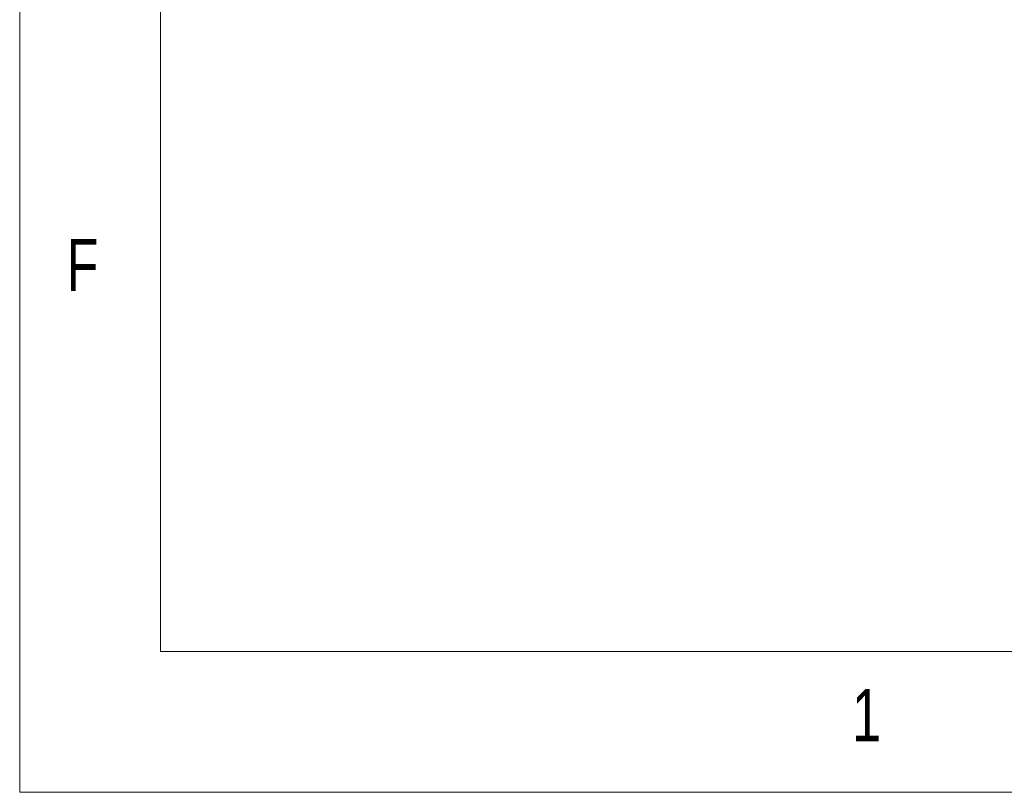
# Model space of a CAD drawing. Header units: inches. Extents: x 0.2 to 16.3, y 0.2 to 11.5.
# Tile 1 of 22: x 0.2 to 1.6, y 0.2 to 1.3. Entities that reach past the tile are written whole.
import ezdxf

# ---------------------------------------------------------------- set-up
doc = ezdxf.new("R2010")
doc.units = ezdxf.units.IN
doc.header["$MEASUREMENT"] = 0
doc.styles.add('SLDTEXTSTYLE0', font='TXT', dxfattribs={"width": 0.75})

msp = doc.modelspace()

# ---------------------------------------------------------------- linework, layer by layer
at = {"color": 7, "linetype": 'Continuous', "lineweight": 0}
for p, q in [((0.1969, 11.4961), (0.1969, 0.1969)), ((0.3937, 11.2992), (0.3937, 0.3937)), ((0.3937, 0.3937), (8.9685, 0.3937)), ((0.1969, 0.1969), (16.3386, 0.1969))]:
    msp.add_line(p, q, dxfattribs=at)

# ---------------------------------------------------------------- texts
at = {"color": 7, "linetype": 'Continuous', "lineweight": 0, "char_height": 0.0729, "attachment_point": 1, "style": 'SLDTEXTSTYLE0'}
for s, insert in [('F', (0.2625, 0.9712)), ('1', (1.3615, 0.3413))]:
    msp.add_mtext(s, dxfattribs=dict(at, insert=insert))

doc.saveas('drawing.dxf')
